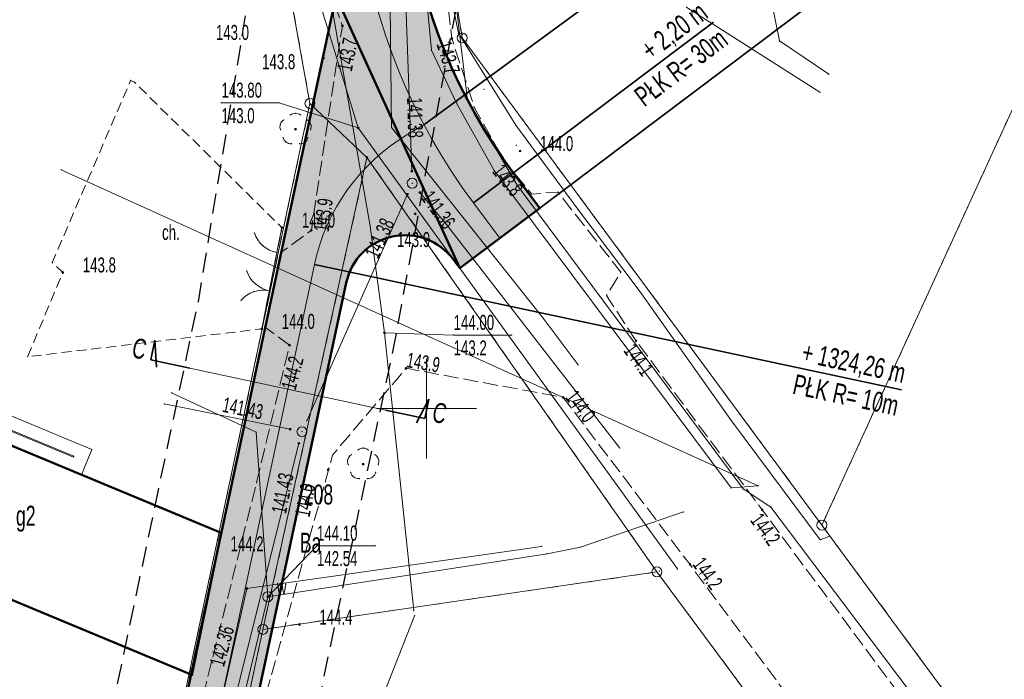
# Model space of a CAD drawing. Extents: x 6456700 to 6518119, y 5963420 to 5980059.
# Tile 113 of 256: x 6512148 to 6512198, y 5965685 to 5965718. Entities that reach past the tile are written whole.
import ezdxf
from ezdxf.enums import TextEntityAlignment as Align

# ---------------------------------------------------------------- set-up
doc = ezdxf.new("R2010")
doc.units = 0
doc.header["$MEASUREMENT"] = 0
for name, pattern in [('L_0_03', [1, 0.5, -0.5]), ('L_0_04', [1.5, 1, -0.5]), ('L_0_52', [1, 0.75, -0.25]), ('L_0_5A', [0.75, 0.5, -0.25])]:
    doc.linetypes.add(name, pattern=pattern)
doc.layers.get('0').update_dxf_attribs({"color": 2, "linetype": 'CONTINUOUS', "lineweight": 5})
for name, color, linetype, lineweight in [('18mm Kreska ciągła', 7, 'CONTINUOUS', 18), ('202_punkt_graniczny', 7, 'CONTINUOUS', 18), ('203_punkt_graniczny', 7, 'CONTINUOUS', 18), ('210_oznaczenie_konturu_uzytku_gruntowego', 96, 'CONTINUOUS', 18), ('211_numer_dzialki_ewidencyjnej', 7, 'CONTINUOUS', 18), ('218_kontur_uzytku_gruntowego', 96, 'L_0_03', 18), ('219_dzialka_ewidencyjna', 7, 'CONTINUOUS', 18), ('312_budynek_ewidencyjny', 7, 'CONTINUOUS', 18), ('312_oznaczenie_budynku_ewidencyjnego_Atr117', 7, 'CONTINUOUS', 18), ('35mm Ciągła', 7, 'CONTINUOUS', 35), ('50mm Kreska ciągła', 7, 'CONTINUOUS', 50), ('9mm Kreska ciągła', 252, 'CONTINUOUS', 9), ('brama', 7, 'CONTINUOUS', 18), ('chodnik', 7, 'CONTINUOUS', 18), ('chodnik_Atr17', 7, 'CONTINUOUS', 18), ('drzewo_lisciaste', 7, 'CONTINUOUS', 18), ('furtka', 7, 'CONTINUOUS', 18), ('jezdnia', 7, 'CONTINUOUS', 18), ('komora_podziemna', 7, 'CONTINUOUS', 18), ('komora_podziemna_Atr17', 7, 'CONTINUOUS', 18), ('ogrodzenie_trwale', 7, 'CONTINUOUS', 18), ('pikieta_naturalna', 7, 'CONTINUOUS', 18), ('pikieta_naturalna_Atr2', 7, 'CONTINUOUS', 18), ('pikieta_naturalna_Atr3', 7, 'CONTINUOUS', 18), ('przewod_elektroenergetyczny_podziemny', 7, 'CONTINUOUS', 18), ('przewod_kanalizacyjny', 7, 'CONTINUOUS', 18), ('przewod_telekomunikacyjny_podziemny', 7, 'CONTINUOUS', 18), ('przewod_wodociagowy', 7, 'CONTINUOUS', 18), ('rzedna', 7, 'CONTINUOUS', 18), ('rzedna_Atr2', 7, 'CONTINUOUS', 18), ('rzedna_Atr3', 7, 'CONTINUOUS', 18), ('siatka_krzyrzy', 7, 'CONTINUOUS', 18), ('studnia_kanalizacyjna', 7, 'CONTINUOUS', 18), ('weranda_lub_ganek', 7, 'CONTINUOUS', 18), ('Zakres', 7, 'CONTINUOUS', 18)]:
    doc.layers.add(name, color=color, linetype=linetype, lineweight=lineweight)
doc.styles.get("Standard").update_dxf_attribs({"font": 'txt', "width": 0.75})
doc.styles.add('Znaczniki', font='GOTHIC.TTF', dxfattribs={"width": 0.7})

# ---------------------------------------------------------------- blocks, each defined once
blk = doc.blocks.new('mdcp_nowa')
at = {"layer": '203_punkt_graniczny', "linetype": 'Continuous', "lineweight": 18}
blk.add_hatch(color=18, dxfattribs=at).paths.add_polyline_path([(6494897.02, 5982162.505, 1), (6494897.02, 5982162.595, 1)])
at = {"layer": 'drzewo_lisciaste', "linetype": 'Continuous', "lineweight": 18}
for points in [[(6494893.45, 5982163.91, 1), (6494893.45, 5982164.01, 1)], [(6494896.83, 5982147.17, 1), (6494896.83, 5982147.27, 1)]]:
    blk.add_hatch(color=94, dxfattribs=at).paths.add_polyline_path(points)
at = {"layer": 'pikieta_naturalna', "linetype": 'Continuous', "lineweight": 18}
for points in [[(6494895.79, 5982169.085, 1), (6494895.79, 5982169.175, 1)], [(6494901.26, 5982168.445, 1), (6494901.26, 5982168.535, 1)], [(6494894.85, 5982167.475, 1), (6494894.85, 5982167.565, 1)], [(6494904.67, 5982162.825, 1), (6494904.67, 5982162.915, 1)], [(6494903.91, 5982162.275, 1), (6494903.91, 5982162.365, 1)], [(6494899.43, 5982159.685, 1), (6494899.43, 5982159.775, 1)], [(6494892.77, 5982158.995, 1), (6494892.77, 5982159.085, 1)], [(6494894.24, 5982158.865, 1), (6494894.24, 5982158.955, 1)], [(6494881.82, 5982156.755, 1), (6494881.82, 5982156.845, 1)], [(6494891.76, 5982153.935, 1), (6494891.76, 5982154.025, 1)], [(6494910.46, 5982153.335, 1), (6494910.46, 5982153.425, 1)], [(6494893.15, 5982153.115, 1), (6494893.15, 5982153.205, 1)], [(6494898.97, 5982151.965, 1), (6494898.97, 5982152.055, 1)], [(6494906.83, 5982150.505, 1), (6494906.83, 5982150.595, 1)], [(6494895.08, 5982146.895, 1), (6494895.08, 5982146.985, 1)], [(6494916.76, 5982144.895, 1), (6494916.76, 5982144.985, 1)], [(6494889.74, 5982143.735, 1), (6494889.74, 5982143.825, 1)], [(6494913.16, 5982142.155, 1), (6494913.16, 5982142.245, 1)], [(6494893.64, 5982139.155, 1), (6494893.64, 5982139.245, 1)], [(6494888.27, 5982136.645, 1), (6494888.27, 5982136.735, 1)]]:
    blk.add_hatch(color=18, dxfattribs=at).paths.add_polyline_path(points)
at = {"layer": 'rzedna', "linetype": 'Continuous', "lineweight": 18}
for points in [[(6494896.58, 5982163.985, 1), (6494896.58, 5982164.075, 1)], [(6494899.26, 5982161.815, 1), (6494899.26, 5982161.905, 1)], [(6494899.04, 5982160.665, 1), (6494899.04, 5982160.755, 1)], [(6494899.66, 5982160.755, 1), (6494899.66, 5982160.845, 1)], [(6494897.89, 5982153.735, 1), (6494897.89, 5982153.825, 1)], [(6494893.18, 5982148.915, 1), (6494893.18, 5982149.005, 1)], [(6494893.62, 5982148.215, 1), (6494893.62, 5982148.305, 1)], [(6494891.01, 5982140.955, 1), (6494891.01, 5982141.045, 1)], [(6494892.06, 5982140.545, 1), (6494892.06, 5982140.635, 1)]]:
    blk.add_hatch(color=18, dxfattribs=at).paths.add_polyline_path(points)
at = {"layer": '202_punkt_graniczny', "color": 7, "linetype": 'Continuous', "lineweight": 18}
for centre in [(6494901.78, 5982168.52), (6494894.17, 5982165.25), (6494919.75, 5982144.17), (6494911.51, 5982141.83), (6494891.82, 5982138.96)]:
    blk.add_circle(centre, 0.25, dxfattribs=at)
at = {"layer": '202_punkt_graniczny'}
for p in [(6494901.78, 5982168.52), (6494894.17, 5982165.25), (6494919.75, 5982144.17), (6494911.51, 5982141.83), (6494891.82, 5982138.96)]:
    blk.add_point(p, dxfattribs=at)
at = {"layer": '203_punkt_graniczny', "color": 7, "linetype": 'Continuous', "lineweight": 18}
blk.add_circle((6494897.02, 5982162.55), 0.045, dxfattribs=at)
at = {"layer": '203_punkt_graniczny'}
blk.add_point((6494897.02, 5982162.55), dxfattribs=at)
at = {"layer": '218_kontur_uzytku_gruntowego', "lineweight": 18, "flags": 128}
for points in [[(6494899.63, 5982181.82), (6494901.78, 5982168.52)], [(6494894.17, 5982165.25), (6494892.83, 5982172.71)], [(6494919.75, 5982144.17), (6494931.32, 5982169.43)], [(6494901.78, 5982168.52), (6494919.75, 5982144.17)], [(6494882.71, 5982111.1), (6494894.17, 5982165.25)], [(6494897.02, 5982162.55), (6494891.82, 5982138.96)], [(6494911.51, 5982141.83), (6494897.02, 5982162.55)], [(6494934.26, 5982124.48), (6494919.75, 5982144.17)], [(6494911.51, 5982141.83), (6494891.82, 5982138.96)], [(6494928.17, 5982119.33), (6494911.51, 5982141.83)], [(6494891.82, 5982138.96), (6494890.23, 5982131.5)]]:
    blk.add_lwpolyline(points, dxfattribs=at)
at = {"layer": '218_kontur_uzytku_gruntowego'}
for p in [(6494901.78, 5982168.52), (6494901.78, 5982168.52), (6494901.78, 5982168.52), (6494901.78, 5982168.52), (6494894.17, 5982165.25), (6494894.17, 5982165.25), (6494894.17, 5982165.25), (6494894.17, 5982165.25), (6494897.02, 5982162.55), (6494897.02, 5982162.55), (6494897.02, 5982162.55), (6494897.02, 5982162.55), (6494919.75, 5982144.17), (6494919.75, 5982144.17), (6494919.75, 5982144.17), (6494919.75, 5982144.17), (6494911.51, 5982141.83), (6494911.51, 5982141.83), (6494911.51, 5982141.83), (6494911.51, 5982141.83), (6494911.51, 5982141.83), (6494911.51, 5982141.83), (6494891.82, 5982138.96), (6494891.82, 5982138.96), (6494891.82, 5982138.96), (6494891.82, 5982138.96), (6494891.82, 5982138.96), (6494891.82, 5982138.96)]:
    blk.add_point(p, dxfattribs=at)
at = {"layer": '219_dzialka_ewidencyjna', "color": 3, "linetype": 'Continuous', "lineweight": 18, "flags": 128}
for points in [[(6494899.63, 5982181.82), (6494901.78, 5982168.52)], [(6494892.83, 5982172.71), (6494894.17, 5982165.25)], [(6494919.75, 5982144.17), (6494931.32, 5982169.43)], [(6494901.78, 5982168.52), (6494919.75, 5982144.17)], [(6494882.71, 5982111.1), (6494894.17, 5982165.25)], [(6494897.02, 5982162.55), (6494894.17, 5982165.25)], [(6494897.02, 5982162.55), (6494891.82, 5982138.96)], [(6494897.02, 5982162.55), (6494911.51, 5982141.83)], [(6494919.75, 5982144.17), (6494934.26, 5982124.48)], [(6494891.82, 5982138.96), (6494911.51, 5982141.83)], [(6494911.51, 5982141.83), (6494928.17, 5982119.33)], [(6494891.82, 5982138.96), (6494880.02, 5982083.73)]]:
    blk.add_lwpolyline(points, dxfattribs=at)
at = {"layer": '219_dzialka_ewidencyjna', "color": 3}
for p in [(6494901.78, 5982168.52), (6494901.78, 5982168.52), (6494894.17, 5982165.25), (6494894.17, 5982165.25), (6494894.17, 5982165.25), (6494897.02, 5982162.55), (6494897.02, 5982162.55), (6494897.02, 5982162.55), (6494919.75, 5982144.17), (6494919.75, 5982144.17), (6494919.75, 5982144.17), (6494911.51, 5982141.83), (6494911.51, 5982141.83), (6494911.51, 5982141.83), (6494891.82, 5982138.96), (6494891.82, 5982138.96), (6494891.82, 5982138.96)]:
    blk.add_point(p, dxfattribs=at)
at = {"layer": '312_budynek_ewidencyjny', "color": 7, "linetype": 'Continuous', "lineweight": 50, "flags": 128}
for points in [[(6494871.78, 5982151.25), (6494889.74, 5982143.78)], [(6494888.27, 5982136.69), (6494869.04, 5982144.69)], [(6494889.74, 5982143.78), (6494888.27, 5982136.69)]]:
    blk.add_lwpolyline(points, dxfattribs=at)
at = {"layer": '312_budynek_ewidencyjny'}
for p in [(6494889.74, 5982143.78), (6494889.74, 5982143.78), (6494888.27, 5982136.69), (6494888.27, 5982136.69)]:
    blk.add_point(p, dxfattribs=at)
at = {"layer": 'brama', "color": 7, "linetype": 'Continuous', "lineweight": 18, "flags": 128}
for points in [[(6494891.76, 5982153.98), (6494892.52, 5982157.79)], [(6494887.08, 5982131.59), (6494888.27, 5982136.69)]]:
    blk.add_lwpolyline(points, dxfattribs=at)
at = {"layer": 'brama', "color": 7, "linetype": 'Continuous', "lineweight": 18}
for centre, start, end in [((6494892.433, 5982157.356), 198.719, 258.719), ((6494891.847, 5982154.414), 78.719, 138.719)]:
    blk.add_arc(centre, 1.5, start, end, dxfattribs=at)
at = {"layer": 'brama'}
for p in [(6494892.52, 5982157.79), (6494891.013, 5982156.875), (6494891.444, 5982156.229), (6494891.365, 5982155.835), (6494892.14, 5982155.885), (6494892.14, 5982155.885), (6494890.719, 5982155.404), (6494891.76, 5982153.98), (6494888.27, 5982136.69)]:
    blk.add_point(p, dxfattribs=at)
at = {"layer": 'chodnik', "color": 7, "linetype": 'L_0_5A', "lineweight": 18, "flags": 128}
blk.add_lwpolyline([(6494880.06, 5982152.59), (6494881.82, 5982156.8), (6494881.29, 5982157.29), (6494885.21, 5982166.4), (6494885.4, 5982166.31), (6494892.77, 5982159.04), (6494892.52, 5982157.79), (6494891.76, 5982153.98)], close=True, dxfattribs=at)
at = {"layer": 'chodnik'}
for p in [(6494885.21, 5982166.4), (6494885.4, 5982166.31), (6494892.77, 5982159.04), (6494892.52, 5982157.79), (6494881.29, 5982157.29), (6494881.82, 5982156.8), (6494891.76, 5982153.98), (6494880.06, 5982152.59)]:
    blk.add_point(p, dxfattribs=at)
at = {"layer": 'drzewo_lisciaste', "color": 94, "linetype": 'Continuous', "lineweight": 18}
for centre in [(6494893.45, 5982163.96), (6494896.83, 5982147.22)]:
    blk.add_circle(centre, 0.05, dxfattribs=at)
at = {"layer": 'drzewo_lisciaste', "color": 94, "linetype": 'Continuous', "lineweight": 13}
for centre, start, end in [((6494893.45, 5982164.36), 49.272, 130.728), ((6494893.07, 5982164.084), 121.308, 202.548), ((6494893.83, 5982164.084), 337.452, 58.692), ((6494893.215, 5982163.636), 193.221, 274.871), ((6494893.685, 5982163.636), 265.129, 346.779), ((6494896.83, 5982147.62), 49.272, 130.728), ((6494896.45, 5982147.344), 121.308, 202.548), ((6494897.21, 5982147.344), 337.452, 58.692), ((6494896.595, 5982146.896), 193.221, 274.871), ((6494897.065, 5982146.896), 265.129, 346.779)]:
    blk.add_arc(centre, 0.4, start, end, dxfattribs=at)
at = {"layer": 'drzewo_lisciaste'}
for p in [(6494893.189, 5982164.663), (6494893.45, 5982164.76), (6494893.711, 5982164.663), (6494892.69, 5982164.208), (6494892.862, 5982164.426), (6494894.038, 5982164.426), (6494894.21, 5982164.208), (6494892.701, 5982163.931), (6494893.45, 5982163.96), (6494894.199, 5982163.931), (6494892.826, 5982163.545), (6494892.98, 5982163.312), (6494893.249, 5982163.237), (6494893.651, 5982163.237), (6494893.92, 5982163.312), (6494894.074, 5982163.545), (6494896.569, 5982147.923), (6494896.83, 5982148.02), (6494897.091, 5982147.923), (6494896.07, 5982147.468), (6494896.242, 5982147.686), (6494897.418, 5982147.686), (6494897.59, 5982147.468), (6494896.081, 5982147.191), (6494896.83, 5982147.22), (6494897.579, 5982147.191), (6494896.206, 5982146.805), (6494896.36, 5982146.572), (6494896.629, 5982146.497), (6494897.031, 5982146.497), (6494897.3, 5982146.572), (6494897.454, 5982146.805)]:
    blk.add_point(p, dxfattribs=at)
at = {"layer": 'furtka', "color": 7, "linetype": 'Continuous', "lineweight": 18, "flags": 128}
blk.add_lwpolyline([(6494892.52, 5982157.79), (6494892.77, 5982159.04)], dxfattribs=at)
at = {"layer": 'furtka', "color": 7, "linetype": 'Continuous', "lineweight": 18}
blk.add_arc((6494892.813, 5982159.261), 1.5, 198.69, 258.69, dxfattribs=at)
at = {"layer": 'furtka'}
for p in [(6494891.392, 5982158.78), (6494892.77, 5982159.04), (6494891.823, 5982158.134), (6494892.519, 5982157.79), (6494892.52, 5982157.79)]:
    blk.add_point(p, dxfattribs=at)
at = {"layer": 'jezdnia', "color": 7, "linetype": 'L_0_52', "lineweight": 18, "flags": 128}
blk.add_lwpolyline([(6494906.64, 5982204.07), (6494902.51, 5982191.42), (6494900.83, 5982182.45), (6494900.46, 5982175.05), (6494901.26, 5982168.49), (6494902.39, 5982165.03), (6494903.91, 5982162.32), (6494905.25, 5982160.72), (6494906.57, 5982160.82), (6494907.19, 5982160), (6494909.71, 5982156.82), (6494908.99, 5982155.65), (6494910.46, 5982153.38), (6494916.76, 5982144.94), (6494937.893, 5982116.515), (6494936.342, 5982111.073), (6494913.16, 5982142.2), (6494906.83, 5982150.55), (6494898.97, 5982152.01), (6494895.3, 5982147.67), (6494891.95, 5982135.64), (6494888.64, 5982134.89), (6494891.5, 5982146.29), (6494893.15, 5982153.16), (6494891.97, 5982154.04), (6494892.72, 5982157.79), (6494894.24, 5982158.91), (6494895.79, 5982169.13), (6494894.29, 5982173.33), (6494895.64, 5982177.43), (6494896.84, 5982181.98), (6494898.4, 5982189.84), (6494901.9, 5982203.21), (6494906.14, 5982216.99), (6494910.48, 5982216.25)], close=True, dxfattribs=at)
at = {"layer": 'jezdnia'}
for p in [(6494895.79, 5982169.13), (6494901.26, 5982168.49), (6494902.39, 5982165.03), (6494903.91, 5982162.32), (6494905.25, 5982160.72), (6494906.57, 5982160.82), (6494907.19, 5982160), (6494894.24, 5982158.91), (6494892.72, 5982157.79), (6494909.71, 5982156.82), (6494908.99, 5982155.65), (6494891.97, 5982154.04), (6494910.46, 5982153.38), (6494893.15, 5982153.16), (6494898.97, 5982152.01), (6494906.83, 5982150.55), (6494895.3, 5982147.67), (6494891.5, 5982146.29), (6494916.76, 5982144.94), (6494913.16, 5982142.2)]:
    blk.add_point(p, dxfattribs=at)
at = {"layer": 'komora_podziemna', "color": 5, "linetype": 'Continuous', "lineweight": 13}
blk.add_circle((6494892.06, 5982140.59), 0.25, dxfattribs=at)
at = {"layer": 'komora_podziemna'}
blk.add_point((6494892.06, 5982140.59), dxfattribs=at)
at = {"layer": 'ogrodzenie_trwale'}
for p in [(6494901.8, 5982168.71), (6494894.88, 5982167.8), (6494902.87, 5982165.95), (6494904.49, 5982163.15), (6494906.57, 5982160.82), (6494892.77, 5982159.04), (6494891.76, 5982153.98), (6494889.74, 5982143.78), (6494911.63, 5982141.88), (6494893.64, 5982139.2)]:
    blk.add_point(p, dxfattribs=at)
at = {"layer": 'pikieta_naturalna', "color": 7, "linetype": 'Continuous', "lineweight": 18}
for centre in [(6494895.79, 5982169.13), (6494901.26, 5982168.49), (6494894.85, 5982167.52), (6494904.67, 5982162.87), (6494903.91, 5982162.32), (6494899.43, 5982159.73), (6494892.77, 5982159.04), (6494894.24, 5982158.91), (6494881.82, 5982156.8), (6494891.76, 5982153.98), (6494910.46, 5982153.38), (6494893.15, 5982153.16), (6494898.97, 5982152.01), (6494906.83, 5982150.55), (6494895.08, 5982146.94), (6494916.76, 5982144.94), (6494889.74, 5982143.78), (6494913.16, 5982142.2), (6494893.64, 5982139.2), (6494888.27, 5982136.69)]:
    blk.add_circle(centre, 0.045, dxfattribs=at)
at = {"layer": 'pikieta_naturalna'}
for p in [(6494895.79, 5982169.13), (6494901.26, 5982168.49), (6494894.85, 5982167.52), (6494904.67, 5982162.87), (6494903.91, 5982162.32), (6494899.43, 5982159.73), (6494892.77, 5982159.04), (6494894.24, 5982158.91), (6494881.82, 5982156.8), (6494891.76, 5982153.98), (6494910.46, 5982153.38), (6494893.15, 5982153.16), (6494898.97, 5982152.01), (6494906.83, 5982150.55), (6494895.08, 5982146.94), (6494916.76, 5982144.94), (6494889.74, 5982143.78), (6494913.16, 5982142.2), (6494893.64, 5982139.2), (6494888.27, 5982136.69)]:
    blk.add_point(p, dxfattribs=at)
at = {"layer": 'przewod_elektroenergetyczny_podziemny', "color": 1, "linetype": 'Continuous', "lineweight": 18, "flags": 128}
for points in [[(6494893.89, 5982172.74), (6494895.24, 5982173.8), (6494901.29, 5982171.69), (6494902.05, 5982165.42), (6494904.53, 5982161.16), (6494915.81, 5982145.98), (6494917.2, 5982145.07), (6494934.43, 5982122.21), (6494934.47, 5982120.15), (6494935.82, 5982118.44), (6494938.169, 5982117.481)], [(6494893.89, 5982172.74), (6494895.24, 5982173.8), (6494901.08, 5982171.29), (6494901.59, 5982168.76), (6494904.45, 5982164.16), (6494907.51, 5982160.03), (6494910.62, 5982155.89), (6494915.23, 5982149.39), (6494919.67, 5982143.44), (6494920.14, 5982143.62)], [(6494893.89, 5982172.74), (6494895.24, 5982173.8), (6494895.34, 5982169.61), (6494897.18, 5982159.11), (6494897.89, 5982153.78), (6494899.36, 5982139.9)], [(6494912.53, 5982141.98), (6494896.58, 5982164.03), (6494894.06, 5982172.25)], [(6494852.6, 5982093.88), (6494858.5, 5982096.47), (6494881.43, 5982106.55), (6494887.59, 5982108.35), (6494891.55, 5982120.94), (6494892.43, 5982121.59), (6494895.31, 5982129.26), (6494899.4, 5982139.64)]]:
    blk.add_lwpolyline(points, dxfattribs=at)
at = {"layer": 'przewod_elektroenergetyczny_podziemny'}
for p in [(6494901.59, 5982168.76), (6494902.05, 5982165.42), (6494904.45, 5982164.16), (6494896.58, 5982164.03), (6494904.53, 5982161.16), (6494907.51, 5982160.03), (6494897.18, 5982159.11), (6494910.62, 5982155.89), (6494897.89, 5982153.78), (6494915.23, 5982149.39), (6494915.81, 5982145.98), (6494917.2, 5982145.07), (6494919.67, 5982143.44), (6494920.14, 5982143.62), (6494912.53, 5982141.98), (6494899.36, 5982139.9), (6494899.4, 5982139.64)]:
    blk.add_point(p, dxfattribs=at)
at = {"layer": 'przewod_kanalizacyjny', "color": 34, "linetype": 'Continuous', "lineweight": 18, "flags": 128}
for points in [[(6494899.26, 5982161.86), (6494898.77, 5982175.39)], [(6494899.04, 5982160.71), (6494894.01, 5982149.39)], [(6494899.66, 5982160.8), (6494901, 5982159.19), (6494909.65, 5982148.02)], [(6494893.18, 5982148.96), (6494886.89, 5982150.23)], [(6494893.62, 5982148.26), (6494877, 5982081.81)], [(6494874.85, 5982069.31), (6494891.01, 5982141), (6494905.74, 5982143.11)]]:
    blk.add_lwpolyline(points, dxfattribs=at)
at = {"layer": 'przewod_kanalizacyjny'}
for p in [(6494899.26, 5982161.86), (6494899.04, 5982160.71), (6494899.66, 5982160.8), (6494901, 5982159.19), (6494886.89, 5982150.23), (6494894.01, 5982149.39), (6494893.18, 5982148.96), (6494893.62, 5982148.26), (6494909.65, 5982148.02), (6494905.74, 5982143.11), (6494891.01, 5982141)]:
    blk.add_point(p, dxfattribs=at)
at = {"layer": 'przewod_telekomunikacyjny_podziemny', "color": 30, "linetype": 'Continuous', "lineweight": 18, "flags": 128}
for points in [[(6494901.62, 5982190.73), (6494900.43, 5982185.82), (6494899.32, 5982177.51), (6494900.24, 5982167.91), (6494901.5, 5982165.27), (6494903.37, 5982161.9), (6494915.21, 5982146.03), (6494916.57, 5982146.14)], [(6494920.09, 5982166.71), (6494917.63, 5982168.37), (6494914.62, 5982183.24), (6494913.51, 5982185.29), (6494901.62, 5982190.73)], [(6494881.74, 5982161.93), (6494916.57, 5982146.14)]]:
    blk.add_lwpolyline(points, dxfattribs=at)
at = {"layer": 'przewod_telekomunikacyjny_podziemny'}
for p in [(6494917.63, 5982168.37), (6494900.24, 5982167.91), (6494920.09, 5982166.71), (6494901.5, 5982165.27), (6494881.74, 5982161.93), (6494903.37, 5982161.9), (6494915.21, 5982146.03), (6494916.57, 5982146.14), (6494916.57, 5982146.14)]:
    blk.add_point(p, dxfattribs=at)
at = {"layer": 'przewod_wodociagowy', "color": 5, "linetype": 'Continuous', "lineweight": 18, "flags": 128}
for points in [[(6494907.57, 5982152.18), (6494905.83, 5982154.51), (6494898.25, 5982164.04), (6494898.06, 5982180.83), (6494903.98, 5982205.49), (6494905.04, 5982209.28), (6494911.31, 5982228.37), (6494914.05, 5982237.38), (6494923.22, 5982259.63), (6494928.59, 5982272.81), (6494941.25, 5982299.9), (6494937.3, 5982301.7), (6494937.02, 5982301.82)], [(6494919.65, 5982165.81), (6494912.09, 5982170.64), (6494915.37, 5982177.73), (6494917.35, 5982181.02), (6494919.11, 5982185.43), (6494903.3, 5982192.27)], [(6494887.26, 5982150.79), (6494891.49, 5982148.81), (6494892.06, 5982140.59)], [(6494912.84, 5982144.83), (6494907.69, 5982143.07), (6494906.02, 5982142.74), (6494892.06, 5982140.59)], [(6494892.06, 5982140.59), (6494877.83, 5982080.71), (6494875.47, 5982069.24), (6494867.82, 5982032.34), (6494861.63, 5982003.58), (6494849.58, 5981948.68), (6494837.65, 5981892.5), (6494825.12, 5981834.8), (6494813.48, 5981780.79), (6494801.71, 5981726.67), (6494790.16, 5981673.27), (6494780.64, 5981628.68), (6494769.72, 5981575.76), (6494760.13, 5981528.44), (6494749.03, 5981474.44), (6494737.27, 5981416.53), (6494726.02, 5981361.28), (6494715.35, 5981309.09), (6494713.3, 5981298.99), (6494710.89, 5981224.49)]]:
    blk.add_lwpolyline(points, dxfattribs=at)
at = {"layer": 'przewod_wodociagowy'}
for p in [(6494919.65, 5982165.81), (6494898.25, 5982164.04), (6494905.83, 5982154.51), (6494907.57, 5982152.18), (6494887.26, 5982150.79), (6494891.49, 5982148.81), (6494912.84, 5982144.83), (6494907.69, 5982143.07), (6494906.02, 5982142.74), (6494892.06, 5982140.59), (6494892.06, 5982140.59), (6494892.06, 5982140.59)]:
    blk.add_point(p, dxfattribs=at)
at = {"layer": 'rzedna', "color": 7, "linetype": 'Continuous', "lineweight": 18}
for centre in [(6494896.58, 5982164.03), (6494899.26, 5982161.86), (6494899.04, 5982160.71), (6494899.66, 5982160.8), (6494897.89, 5982153.78), (6494893.18, 5982148.96), (6494893.62, 5982148.26), (6494891.01, 5982141), (6494892.06, 5982140.59)]:
    blk.add_circle(centre, 0.045, dxfattribs=at)
at = {"layer": 'rzedna'}
for p in [(6494896.58, 5982164.03), (6494899.26, 5982161.86), (6494899.04, 5982160.71), (6494899.66, 5982160.8), (6494897.89, 5982153.78), (6494893.18, 5982148.96), (6494893.62, 5982148.26), (6494891.01, 5982141), (6494892.06, 5982140.59)]:
    blk.add_point(p, dxfattribs=at)
at = {"layer": 'rzedna_Atr2', "color": 7, "linetype": 'Continuous', "lineweight": 18, "flags": 128}
for points in [[(6494896.58, 5982164.03), (6494892.63, 5982165.28), (6494889.75, 5982165.28)], [(6494897.89, 5982153.78), (6494901.35, 5982153.67), (6494904.257, 5982153.67)], [(6494892.06, 5982140.59), (6494894.52, 5982143.14), (6494897.437, 5982143.14)]]:
    blk.add_lwpolyline(points, dxfattribs=at)
at = {"layer": 'rzedna_Atr2'}
for p in [(6494889.75, 5982165.28), (6494892.63, 5982165.28), (6494896.58, 5982164.03), (6494897.89, 5982153.78), (6494901.35, 5982153.67), (6494904.257, 5982153.67), (6494894.52, 5982143.14), (6494897.437, 5982143.14), (6494892.06, 5982140.59)]:
    blk.add_point(p, dxfattribs=at)
at = {"layer": 'siatka_krzyrzy', "linetype": 'Continuous', "lineweight": 18, "flags": 128}
for points in [[(6494900, 5982147.5), (6494900, 5982152.5)], [(6494897.5, 5982150), (6494902.5, 5982150)]]:
    blk.add_lwpolyline(points, dxfattribs=at)
at = {"layer": 'studnia_kanalizacyjna', "color": 34, "linetype": 'Continuous', "lineweight": 13}
for centre in [(6494899.28, 5982161.26), (6494893.77, 5982148.84)]:
    blk.add_circle(centre, 0.25, dxfattribs=at)
at = {"layer": 'studnia_kanalizacyjna'}
for p in [(6494899.28, 5982161.26), (6494893.77, 5982148.84)]:
    blk.add_point(p, dxfattribs=at)
at = {"layer": 'weranda_lub_ganek', "color": 7, "linetype": 'Continuous', "lineweight": 18, "flags": 128}
for points in [[(6494882.75, 5982146.69), (6494876.9, 5982149.12), (6494877.42, 5982150.38), (6494883.27, 5982147.95)], [(6494882.349, 5982147.568), (6494877.804, 5982149.454), (6494877.821, 5982149.502), (6494882.366, 5982147.616)]]:
    blk.add_lwpolyline(points, close=True, dxfattribs=at)
at = {"layer": 'weranda_lub_ganek'}
for p in [(6494883.27, 5982147.95), (6494882.349, 5982147.568), (6494882.366, 5982147.616), (6494882.75, 5982146.69)]:
    blk.add_point(p, dxfattribs=at)
at = {"layer": 'Zakres', "linetype": 'L_0_04', "lineweight": 25, "flags": 128}
blk.add_lwpolyline([(6495113.77, 5985050.22), (6495121.12, 5984877.07), (6495125.76, 5984757.87), (6495129.89, 5984649.81), (6495141.08, 5984611.3), (6495145.77, 5984544.53), (6495147.36, 5984487.27), (6495157.22, 5984392.07), (6495162.95, 5984387.45), (6495180.24, 5984384.16), (6495229.5, 5984386.61), (6495251.65, 5984373.41), (6495258.77, 5984357.12), (6495255.44, 5984330.44), (6495250.77, 5984304.39), (6495252.21, 5984282.78), (6495255.46, 5984256.45), (6495254.94, 5984238.25), (6495266.4, 5984211), (6495277.24, 5984182.33), (6495294.2, 5984133.19), (6495300.94, 5984095.37), (6495313.24, 5984037.69), (6495317.44, 5983978.18), (6495300.35, 5983922.18), (6495282.35, 5983883.38), (6495266.21, 5983862.23), (6495242.03, 5983839.67), (6495211.11, 5983816.86), (6495158.26, 5983772.66), (6495130.6, 5983651.16), (6495116.31, 5983543.43), (6495129.51, 5983346.73), (6495134.58, 5983264.71), (6495139.64, 5983186.97), (6495193.25, 5983077.94), (6495199.2, 5983041.97), (6495206.23, 5983026), (6495208.96, 5983004.88), (6495202.27, 5982979.48), (6495202.42, 5982950.13), (6495209.35, 5982897.38), (6495215.97, 5982850.34), (6495228.6, 5982809.97), (6495226.85, 5982778.82), (6495225.04, 5982750.56), (6495220.26, 5982723.37), (6495226.54, 5982679.97), (6495206.06, 5982669.48), (6495192.68, 5982657.71), (6495184.57, 5982648.65), (6495174.78, 5982624.58), (6495164.23, 5982604.61), (6495150.7, 5982588.3), (6495137.69, 5982582.43), (6495118.26, 5982573.75), (6495100.35, 5982558.42), (6495090.36, 5982544.99), (6495075.87, 5982519.06), (6495060.83, 5982499.68), (6495049.41, 5982485.49), (6495035.07, 5982459.7), (6495006.7, 5982406.64), (6494980.89, 5982351.84), (6494944.35, 5982293.29), (6494925.72, 5982250.11), (6494905.2, 5982190.37), (6494898.43, 5982153.5), (6494879.51, 5982063.89), (6494864.14, 5981992.66), (6494816.93, 5981768.61), (6494777.79, 5981577.7), (6494739.84, 5981394.72), (6494718.65, 5981297.89), (6494716.45, 5981237.31), (6494738.62, 5981208.21), (6494776.48, 5981173.06), (6494817.16, 5981137.44), (6494847.63, 5981109.8), (6494877.39, 5981077.08), (6494912.75, 5981030.55), (6494916.06, 5981014.71), (6494903.86, 5980957.01), (6494916.13, 5980953.51), (6494892.32, 5980927.59), (6494850.7, 5980858.8), (6494806.81, 5980779.89), (6494785.1, 5980753.49), (6494715.22, 5980723.29), (6494679.96, 5980686.78), (6494651.35, 5980651.29), (6494549.14, 5980683.24), (6494511.84, 5980659.66), (6494443.61, 5980630.33), (6494428.78, 5980598.6), (6494431.58, 5980579.46), (6494420.56, 5980549.76), (6494416.45, 5980528.2), (6494403.86, 5980507.16), (6494388.89, 5980482.96), (6494365.32, 5980407.99), (6494335.67, 5980315.15), (6494332.29, 5980297.41), (6494335.1, 5980278.18), (6494347.25, 5980254.84), (6494336.79, 5980250.09), (6494300.04, 5980271.34), (6494320.8, 5980301.43), (6494336.81, 5980349.17), (6494344.85, 5980380.92), (6494360.85, 5980437.13), (6494374.18, 5980476.38), (6494386.14, 5980498.84), (6494403.02, 5980528.52), (6494411.33, 5980563.19), (6494420.84, 5980586.25), (6494420.25, 5980601.11), (6494434.95, 5980635.94), (6494446.75, 5980644.99), (6494465.77, 5980647.27), (6494513.02, 5980669.46), (6494507.85, 5980679.68), (6494547.89, 5980705.83), (6494570.06, 5980691.34), (6494636.17, 5980669.05), (6494706.14, 5980756.86), (6494742.78, 5980772.58), (6494798.53, 5980814.27), (6494826.12, 5980867.97), (6494849.57, 5980908.6), (6494845.35, 5980942.01), (6494853.94, 5980970.83), (6494891.08, 5980960.54), (6494890.11, 5980965.73), (6494903.94, 5981025.69), (6494869.98, 5981070.3), (6494770.97, 5981160.58), (6494728.18, 5981200.64), (6494706.13, 5981229.56), (6494707.94, 5981299.75), (6494728.84, 5981398.1), (6494767.06, 5981580.19), (6494806.17, 5981770.55), (6494854.36, 5981994.76), (6494869.73, 5982065.97), (6494888.61, 5982155.44), (6494891.67, 5982173.95), (6494895.82, 5982197.45), (6494916.38, 5982253.72), (6494935.47, 5982297.95), (6494954.97, 5982331.67), (6494972.09, 5982356.64), (6494997.76, 5982411.14), (6495026.29, 5982464.48), (6495041.09, 5982491.09), (6495052.99, 5982505.88), (6495067.51, 5982524.6), (6495081.94, 5982550.43), (6495092.99, 5982565.28), (6495112.86, 5982582.29), (6495133.59, 5982591.55), (6495144.48, 5982596.46), (6495155.87, 5982610.19), (6495165.7, 5982628.8), (6495175.96, 5982654.03), (6495185.62, 5982664.83), (6495200.4, 5982677.82), (6495212.49, 5982688.04), (6495209.64, 5982723.43), (6495215.22, 5982750.57), (6495216.87, 5982779.54), (6495218.31, 5982809.31), (6495206.86, 5982847.92), (6495199.44, 5982894.74), (6495192.11, 5982948.71), (6495190.16, 5982979.24), (6495183.47, 5983075.16), (6495129.79, 5983184.34), (6495124.6, 5983264.07), (6495119.53, 5983346.09), (6495106.27, 5983543.75), (6495120.74, 5983652.9), (6495148.75, 5983779.42), (6495204.15, 5983826.04), (6495273.41, 5983889.36), (6495288.53, 5983927.42), (6495300.83, 5983964.69), (6495303.91, 5983980.14), (6495301.32, 5984039.55), (6495291.1, 5984093.63), (6495284.5, 5984130.67), (6495267.84, 5984178.93), (6495257.12, 5984207.3), (6495244.96, 5984236.19), (6495244.79, 5984255.42), (6495242.25, 5984281.97), (6495240.71, 5984304.95), (6495245.55, 5984331.94), (6495248.51, 5984355.64), (6495243.77, 5984366.47), (6495226.98, 5984376.47), (6495179.54, 5984374.12), (6495158.61, 5984378.09), (6495147.7, 5984386.91), (6495137.38, 5984486.61), (6495135.78, 5984544.04), (6495131.18, 5984609.54), (6495119.95, 5984648.2), (6495115.76, 5984757.49), (6495111.12, 5984876.67), (6495103.73, 5985050.93), (6495109.36, 5985081.73), (6495120.41, 5985085.88)], close=True, dxfattribs=at)
at = {"layer": 'Zakres'}
for p in [(6494888.61, 5982155.44), (6494898.43, 5982153.5)]:
    blk.add_point(p, dxfattribs=at)
at = {"layer": '210_oznaczenie_konturu_uzytku_gruntowego', "lineweight": 20, "width": 0.66}
blk.add_text('Ba', height=1, dxfattribs=at).set_placement((6494893.66, 5982143.79), align=Align.TOP_LEFT)
at = {"layer": '211_numer_dzialki_ewidencyjnej', "color": 7, "lineweight": 20, "width": 0.66}
blk.add_text('208', height=1, dxfattribs=at).set_placement((6494893.86, 5982146.2), align=Align.TOP_LEFT)
at = {"layer": '312_oznaczenie_budynku_ewidencyjnego_Atr117', "color": 7, "lineweight": 20, "width": 0.66}
blk.add_text('g2', height=1, dxfattribs=at).set_placement((6494879.48, 5982145.14), align=Align.TOP_LEFT)
at = {"layer": 'chodnik_Atr17', "color": 7, "lineweight": 15, "width": 0.66}
blk.add_text('ch.', height=0.75, dxfattribs=at).set_placement((6494886.78, 5982159.18), align=Align.TOP_LEFT)
at = {"layer": 'komora_podziemna_Atr17', "color": 7, "lineweight": 15, "width": 0.66}
blk.add_text('w', height=0.75, dxfattribs=at).set_placement((6494892.519, 5982141.45), align=Align.TOP_LEFT)
at = {"layer": 'pikieta_naturalna_Atr2', "color": 7, "lineweight": 15, "width": 0.66}
for s, rotation, p in [('143.7', 79.1, (6494895.52, 5982166.95)), ('143.7', 287.2, (6494901.2, 5982168.44)), ('143.8', 308.6, (6494903.83, 5982162.3)), ('143.9', 82.6, (6494894.36, 5982158.9)), ('143.9', 350.3, (6494899.08, 5982152.81)), ('144.1', 306.3, (6494910.41, 5982153.33)), ('144.2', 75.4, (6494892.72, 5982151.07)), ('144.0', 307.5, (6494907.49, 5982151)), ('144.0', 79.5, (6494893.41, 5982144.67)), ('144.2', 306.4, (6494916.74, 5982144.85)), ('144.2', 306.5, (6494913.85, 5982142.65))]:
    blk.add_text(s, height=0.75, rotation=rotation, dxfattribs=at).set_placement(p, align=Align.TOP_LEFT)
for s, p in [('143.8', (6494891.78, 5982167.71)), ('144.0', (6494905.67, 5982163.62)), ('144.0', (6494893.77, 5982159.79)), ('143.9', (6494898.52, 5982158.82)), ('143.8', (6494882.82, 5982157.55)), ('144.0', (6494892.76, 5982154.73)), ('144.2', (6494890.2, 5982143.61)), ('144.4', (6494894.64, 5982139.95))]:
    blk.add_text(s, height=0.75, dxfattribs=at).set_placement(p, align=Align.TOP_LEFT)
at = {"layer": 'pikieta_naturalna_Atr3', "color": 7, "lineweight": 15, "width": 0.66}
for s, rotation, p in [('143.7', 79.1, (6494895.52, 5982166.95)), ('143.7', 287.2, (6494901.2, 5982168.44)), ('143.8', 308.6, (6494903.83, 5982162.3)), ('143.9', 82.6, (6494894.36, 5982158.9)), ('143.9', 350.3, (6494899.08, 5982152.81)), ('144.1', 306.3, (6494910.41, 5982153.33)), ('144.2', 75.4, (6494892.72, 5982151.07)), ('144.0', 307.5, (6494907.49, 5982151)), ('144.2', 306.4, (6494916.74, 5982144.85)), ('144.2', 306.5, (6494913.85, 5982142.65))]:
    blk.add_text(s, height=0.75, rotation=rotation, dxfattribs=at).set_placement(p, align=Align.TOP_LEFT)
at = {"layer": 'rzedna_Atr2', "color": 7, "lineweight": 15, "width": 0.66}
for s, p in [('143.80', (6494889.75, 5982166.288)), ('144.00', (6494901.35, 5982154.678)), ('144.10', (6494894.52, 5982144.147))]:
    blk.add_text(s, height=0.75, dxfattribs=at).set_placement(p, align=Align.TOP_LEFT)
for s, rotation, p in [('141.38', 271.7, (6494899.77, 5982165.563)), ('141.36', 306.2, (6494900.295, 5982160.973)), ('141.38', 65.2, (6494896.879, 5982157.754)), ('141.43', 348.8, (6494889.896, 5982150.576)), ('141.43', 79, (6494892.234, 5982144.843)), ('142.36', 75, (6494889.146, 5982137.244))]:
    blk.add_text(s, height=0.75, rotation=rotation, dxfattribs=at).set_placement(p, align=Align.TOP_LEFT)
at = {"layer": 'rzedna_Atr3', "color": 7, "lineweight": 15, "width": 0.66}
for s, p in [('143.0', (6494889.47, 5982169.173)), ('143.0', (6494889.75, 5982165.013)), ('143.2', (6494901.35, 5982153.402)), ('142.54', (6494894.52, 5982142.872))]:
    blk.add_text(s, height=0.75, dxfattribs=at).set_placement(p, align=Align.TOP_LEFT)

msp = doc.modelspace()

# ---------------------------------------------------------------- block references
at = {"linetype": 'ByBlock'}
msp.add_blockref('mdcp_nowa', (17268.786, -16450.998), dxfattribs=at)

# ---------------------------------------------------------------- next in the draw order: hatches: boundary and pattern name
at = {"layer": '9mm Kreska ciągła'}
h = msp.add_hatch(dxfattribs=at)
h.set_pattern_fill('SAND_AND_LIME', color=4, scale=0.1)
h.set_pattern_definition([(37.5, (6512163.41104, 5965706.02106), (-0.006803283, 0.208096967), [0, -0.16416, 0, -0.1836, 0, -0.1755]), (7.5, (6512163.41104, 5965706.02106), (0.19113588, 0.30479178), [0, -0.08856, 0, -0.14796, 0, -0.0567]), (-32.5, (6512163.2782, 5965706.02106), (0.33632732, 0.00061118), [0, -0.054, 0, -0.1944, 0, -0.2538]), (-42.5, (6512163.2782, 5965706.02106), (0.32466167, 0.09478896), [0, -0.027, 0, -0.12744, 0, -0.1458])])
edge = h.paths.add_edge_path()
edge.add_line((6512494.454, 5966351.121), (6512492.815, 5966327.914))
edge.add_arc((6512641.445, 5966317.419), 149, 175.96099, 178.25385)
edge.add_line((6512492.514, 5966321.96), (6512491.933, 5966302.891))
edge.add_arc((6512440.957, 5966304.445), 51, 348.133, 358.2538, ccw=False)
edge.add_line((6512490.867, 5966293.957), (6512486.741, 5966274.321))
edge.add_arc((6512500.441, 5966271.442), 14, 168.133, 189.6608)
edge.add_line((6512486.64, 5966269.093), (6512490.395, 5966247.035))
edge.add_line((6512490.395, 5966247.035), (6512490.607, 5966245.791))
edge.add_arc((6512474.833, 5966243.106), 16, 357.4133, 369.6608, ccw=False)
edge.add_line((6512490.817, 5966242.384), (6512490.724, 5966240.322))
edge.add_arc((6512474.74, 5966241.044), 16, 304.6947, 357.4133, ccw=False)
edge.add_line((6512483.848, 5966227.889), (6512479.157, 5966224.642))
edge.add_arc((6512563.968, 5966102.134), 149, 124.69475, 128.17467)
edge.add_line((6512471.877, 5966219.268), (6512459.798, 5966209.771))
edge.add_arc((6512468.451, 5966198.766), 14, 128.1747, 146.5283)
edge.add_line((6512456.773, 5966206.487), (6512454.137, 5966202.499))
edge.add_arc((6512536.718, 5966147.898), 99, 146.52826, 150.19331)
edge.add_line((6512450.815, 5966197.109), (6512447.264, 5966190.909))
edge.add_arc((6512533.167, 5966141.699), 99, 150.19331, 155.56334)
edge.add_line((6512443.035, 5966182.654), (6512432.867, 5966160.275))
edge.add_arc((6512409.196, 5966171.031), 26, 321.1758, 335.5633, ccw=False)
edge.add_line((6512429.452, 5966154.731), (6512421.621, 5966145))
edge.add_arc((6512409.156, 5966155.031), 16, 309.5931, 321.1758, ccw=False)
edge.add_line((6512419.353, 5966142.701), (6512410.592, 5966135.455))
edge.add_arc((6512400.395, 5966147.785), 16, 291.7201, 309.5931, ccw=False)
edge.add_line((6512406.316, 5966132.921), (6512399.28, 5966130.118))
edge.add_arc((6512417.414, 5966084.597), 49, 111.7201, 118.6787)
edge.add_line((6512393.899, 5966127.586), (6512378.766, 5966119.308))
edge.add_arc((6512390.283, 5966098.252), 24, 118.6787, 130.9764)
edge.add_line((6512374.545, 5966116.372), (6512369.458, 5966111.954))
edge.add_arc((6512385.196, 5966093.834), 24, 130.9764, 144.2474)
edge.add_line((6512365.719, 5966107.857), (6512360.498, 5966100.604))
edge.add_arc((6512392.148, 5966077.817), 39, 144.2474, 151.7186)
edge.add_line((6512357.804, 5966096.296), (6512346.179, 5966074.69))
edge.add_arc((6512310.073, 5966094.116), 41, 323.54, 331.7186, ccw=False)
edge.add_line((6512343.048, 5966069.751), (6512332.977, 5966056.12))
edge.add_arc((6512291.959, 5966086.427), 51, 314.8687, 323.54, ccw=False)
edge.add_line((6512327.939, 5966050.283), (6512325.436, 5966047.791))
edge.add_arc((6512381.169, 5965991.802), 79, 134.86874, 142.03498)
edge.add_line((6512318.887, 5966040.401), (6512317.812, 5966039.024))
edge.add_arc((6512348.559, 5966015.032), 39, 142.035, 151.9019)
edge.add_line((6512314.155, 5966033.4), (6512307.014, 5966020.024))
edge.add_arc((6512085.596, 5966138.241), 251, 330.1315, 331.90193, ccw=False)
edge.add_line((6512303.256, 5966013.24), (6512293.172, 5965995.681))
edge.add_arc((6512509.097, 5965871.676), 249, 150.1315, 153.31422)
edge.add_line((6512286.62, 5965983.501), (6512270.802, 5965952.031))
edge.add_arc((6512493.279, 5965840.205), 249, 153.31422, 155.41165)
edge.add_line((6512266.858, 5965943.813), (6512249.846, 5965906.636))
edge.add_arc((6512203.471, 5965927.857), 51, 325.4005, 335.4117, ccw=False)
edge.add_line((6512245.451, 5965898.897), (6512232.463, 5965880.07))
edge.add_arc((6512313.954, 5965823.854), 99, 145.40047, 150.15364)
edge.add_line((6512228.085, 5965873.124), (6512213.877, 5965848.362))
edge.add_arc((6512299.746, 5965799.092), 99, 150.15364, 156.12969)
edge.add_line((6512209.214, 5965839.154), (6512198.858, 5965815.752))
edge.add_arc((6512518.006, 5965674.523), 349, 156.12969, 156.8073)
edge.add_line((6512197.211, 5965811.968), (6512194.929, 5965806.643))
edge.add_arc((6512331.888, 5965747.963), 149, 156.8073, 160.58951)
edge.add_line((6512191.357, 5965797.481), (6512178.615, 5965761.319))
edge.add_arc((6511941.881, 5965844.735), 251, 339.22463, 340.58951, ccw=False)
edge.add_line((6512176.561, 5965755.704), (6512169.456, 5965736.976))
edge.add_arc((6512195.168, 5965727.222), 27.5, 159.2246, 216.7393)
edge.add_line((6512173.13, 5965710.772), (6512174.444, 5965709.012))
edge.add_line((6512174.444, 5965709.012), (6512170.437, 5965706.021))
edge.add_line((6512170.437, 5965706.021), (6512164.212, 5965719.71))
edge.add_arc((6512161.212, 5965719.741), 3, 359.4073, 370.8714)
edge.add_arc((6512205.039, 5965728.159), 41.628, 165.2606, 190.8714, ccw=False)
edge.add_line((6512164.781, 5965738.75), (6512171.886, 5965757.477))
edge.add_arc((6511941.881, 5965844.735), 246, 339.22463, 340.58951)
edge.add_line((6512173.899, 5965762.981), (6512186.641, 5965799.143))
edge.add_arc((6512331.888, 5965747.963), 154, 156.8073, 160.58951, ccw=False)
edge.add_line((6512190.333, 5965808.612), (6512192.615, 5965813.937))
edge.add_arc((6512518.006, 5965674.523), 354, 156.12969, 156.8073, ccw=False)
edge.add_line((6512194.286, 5965817.775), (6512204.642, 5965841.178))
edge.add_arc((6512299.746, 5965799.092), 104, 150.15364, 156.12969, ccw=False)
edge.add_line((6512209.541, 5965850.851), (6512223.749, 5965875.613))
edge.add_arc((6512313.954, 5965823.854), 104, 145.40047, 150.15364, ccw=False)
edge.add_line((6512228.348, 5965882.91), (6512241.335, 5965901.737))
edge.add_arc((6512203.471, 5965927.857), 46, 325.4005, 335.4117)
edge.add_line((6512245.3, 5965908.717), (6512262.312, 5965945.894))
edge.add_arc((6512493.279, 5965840.205), 254, 153.31422, 155.41165, ccw=False)
edge.add_line((6512266.334, 5965954.276), (6512282.153, 5965985.747))
edge.add_arc((6512509.097, 5965871.676), 254, 150.1315, 153.31422, ccw=False)
edge.add_line((6512288.836, 5965998.171), (6512298.92, 5966015.73))
edge.add_arc((6512085.596, 5966138.241), 246, 330.1315, 331.90193)
edge.add_line((6512302.603, 5966022.379), (6512309.745, 5966035.755))
edge.add_arc((6512348.559, 5966015.032), 44, 142.035, 151.9019, ccw=False)
edge.add_line((6512313.87, 5966042.1), (6512314.945, 5966043.477))
edge.add_arc((6512381.169, 5965991.802), 84, 134.86874, 142.03498, ccw=False)
edge.add_line((6512321.909, 5966051.335), (6512324.411, 5966053.826))
edge.add_arc((6512291.959, 5966086.427), 46, 314.8687, 323.54)
edge.add_line((6512328.955, 5966059.091), (6512339.027, 5966072.722))
edge.add_arc((6512310.073, 5966094.116), 36, 323.54, 331.7186)
edge.add_line((6512341.776, 5966077.059), (6512353.4, 5966098.665))
edge.add_arc((6512392.148, 5966077.817), 44, 144.2474, 151.7186, ccw=False)
edge.add_line((6512356.44, 5966103.526), (6512361.662, 5966110.778))
edge.add_arc((6512385.196, 5966093.834), 29, 130.9764, 144.2474, ccw=False)
edge.add_line((6512366.18, 5966115.728), (6512371.267, 5966120.147))
edge.add_arc((6512390.283, 5966098.252), 29, 118.6787, 130.9764, ccw=False)
edge.add_line((6512376.366, 5966123.695), (6512391.499, 5966131.972))
edge.add_arc((6512417.414, 5966084.597), 54, 111.7201, 118.6787, ccw=False)
edge.add_line((6512397.43, 5966134.763), (6512404.466, 5966137.566))
edge.add_arc((6512400.395, 5966147.785), 11, 291.7201, 309.5931)
edge.add_line((6512407.405, 5966139.308), (6512409.544, 5966141.077))
edge.add_line((6512409.544, 5966141.077), (6512412.36, 5966140.811))
edge.add_line((6512412.36, 5966140.811), (6512417.441, 5966145.013))
edge.add_arc((6512409.156, 5966155.031), 13, 309.5931, 321.1758)
edge.add_line((6512419.284, 5966146.881), (6512427.115, 5966156.612))
edge.add_arc((6512409.196, 5966171.031), 23, 321.1758, 335.5633)
edge.add_line((6512430.135, 5966161.516), (6512434.645, 5966171.44))
edge.add_line((6512434.645, 5966171.44), (6512440.928, 5966185.268))
edge.add_line((6512440.928, 5966185.268), (6512439.963, 5966187.841))
edge.add_arc((6512668.213, 5966069.673), 257.025, 151.22581, 152.62894, ccw=False)
edge.add_line((6512442.925, 5966193.394), (6512446.477, 5966199.594))
edge.add_arc((6512536.718, 5966147.898), 104, 146.52826, 150.19331, ccw=False)
edge.add_line((6512449.966, 5966205.257), (6512452.602, 5966209.244))
edge.add_arc((6512468.451, 5966198.766), 19, 128.1747, 146.5283, ccw=False)
edge.add_line((6512456.708, 5966213.702), (6512468.787, 5966223.198))
edge.add_arc((6512563.968, 5966102.134), 154, 124.69475, 128.17467, ccw=False)
edge.add_line((6512476.311, 5966228.753), (6512481.002, 5966232))
edge.add_arc((6512474.74, 5966241.044), 11, 304.6947, 357.4133)
edge.add_line((6512485.729, 5966240.548), (6512485.822, 5966242.609))
edge.add_arc((6512474.833, 5966243.106), 11, 357.4133, 369.6608)
edge.add_line((6512485.677, 5966244.952), (6512485.4, 5966246.584))
edge.add_line((6512485.4, 5966246.584), (6512485.465, 5966247.035))
edge.add_line((6512485.465, 5966247.035), (6512481.305, 5966271.715))
edge.add_line((6512481.305, 5966271.715), (6512486.925, 5966298.805))
edge.add_line((6512486.925, 5966298.805), (6512487.695, 5966325.335))
edge.add_line((6512487.695, 5966325.335), (6512488.895, 5966340.485))
edge.add_line((6512488.895, 5966340.485), (6512488.714, 5966340.814))
edge.add_line((6512488.714, 5966340.814), (6512489.699, 5966354.77))
edge.add_line((6512489.699, 5966354.77), (6512494.454, 5966351.121))
h = msp.add_hatch(dxfattribs=at)
h.set_pattern_fill('SAND_AND_LIME', color=4, scale=0.1)
h.set_pattern_definition([(37.5, (6506978.44693, 5965466.5146), (-0.0068032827, 0.208096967), [0, -0.16416, 0, -0.1836, 0, -0.1755]), (7.5, (6506978.44693, 5965466.5146), (0.191135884, 0.304791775), [0, -0.08856, 0, -0.14796, 0, -0.0567]), (-32.5, (6506978.3141, 5965466.5146), (0.336327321, 0.000611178), [0, -0.054, 0, -0.1944, 0, -0.2538]), (-42.5, (6506978.3141, 5965466.5146), (0.324661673, 0.094788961), [0, -0.027, 0, -0.12744, 0, -0.1458])])
h.paths.add_polyline_path([(6512110.549, 5965467.143), (6512123.051, 5965526.497, -0.000754), (6512129.304, 5965555.993), (6512164.146, 5965719.115, 0.050063), (6512164.212, 5965719.71), (6512170.437, 5965706.021), (6512170.11, 5965706.459, 0.64448), (6512164.772, 5965705.291), (6512132.727, 5965555.262, 0.000754), (6512126.476, 5965525.776), (6512113.974, 5965466.422), (6512110.549, 5965467.143)])

# ---------------------------------------------------------------- next in the draw order: linework, layer by layer
at = {"layer": '18mm Kreska ciągła', "color": 4, "ltscale": 0.1}
for points in [[(6512268.568, 5965953.153, 0.009152), (6512264.585, 5965944.854), (6512247.573, 5965907.677, -0.04371), (6512243.393, 5965900.317), (6512230.406, 5965881.49, 0.020743), (6512225.917, 5965874.369), (6512211.709, 5965849.606, 0.026081), (6512206.928, 5965840.166), (6512196.572, 5965816.764, 0.002957), (6512194.913, 5965812.952), (6512192.631, 5965807.628, 0.016505), (6512188.999, 5965798.312), (6512176.257, 5965762.15, -0.005955), (6512174.223, 5965756.591), (6512167.118, 5965737.863, 0.25636), (6512171.127, 5965709.276), (6512172.44, 5965707.517)], [(6512168.646, 5965713.182), (6512167.854, 5965712.712, 0.209217), (6512163.177, 5965706.2), (6512131.016, 5965555.627, 0.000754), (6512124.763, 5965526.137), (6511981.952, 5964848.133, 0.046783), (6511981.208, 5964841.64), (6511980.073, 5964786.562, 0.193797), (6511985.368, 5964772.589), (6512012.531, 5964743.143, 0.025742), (6512030.868, 5964725.211), (6512140.209, 5964628.776, -0.068261), (6512158.093, 5964608.042), (6512174.467, 5964582.799, -0.215922), (6512178.786, 5964554.241), (6512162.669, 5964497.166, 0.284572), (6512165.572, 5964487.044), (6512166.371, 5964486.319)]]:
    msp.add_lwpolyline(points, format="xyb", dxfattribs=at)
at = {"layer": '35mm Ciągła'}
for p, q in [((6512168.651, 5965713.176), (6512192.824, 5965730.943)), ((6512172.44, 5965707.516), (6512196.437, 5965725.594)), ((6512171.127, 5965709.276), (6512183.125, 5965718.315)), ((6512163.177, 5965706.2), (6512192.515, 5965699.933)), ((6512155.001, 5965701.434), (6512155.211, 5965702.412)), ((6512155.211, 5965702.412), (6512155.289, 5965701.071)), ((6512156.956, 5965701.015), (6512155.001, 5965701.434)), ((6512168.899, 5965699.475), (6512168.278, 5965698.285)), ((6512168.689, 5965698.498), (6512168.899, 5965699.475)), ((6512166.734, 5965698.917), (6512168.689, 5965698.498))]:
    msp.add_line(p, q, dxfattribs=at)
at = {"layer": '35mm Ciągła', "lineweight": 5}
msp.add_line((6512156.956, 5965701.015), (6512166.734, 5965698.917), dxfattribs=at)
at = {"layer": '50mm Kreska ciągła', "color": 5, "ltscale": 0.1}
for points in [[(6512270.802, 5965952.031, 0.009152), (6512266.858, 5965943.813), (6512249.846, 5965906.636, -0.04371), (6512245.451, 5965898.897), (6512232.463, 5965880.07, 0.020743), (6512228.085, 5965873.124), (6512213.877, 5965848.362, 0.026081), (6512209.214, 5965839.154), (6512198.858, 5965815.752, 0.002957), (6512197.211, 5965811.968), (6512194.929, 5965806.643, 0.016505), (6512191.357, 5965797.481), (6512178.615, 5965761.319, -0.005955), (6512176.561, 5965755.704), (6512169.456, 5965736.976, 0.25636), (6512173.13, 5965710.772), (6512174.444, 5965709.012), (6512170.437, 5965706.021), (6512164.212, 5965719.71)], [(6512164.781, 5965738.75, 0.112216), (6512164.158, 5965720.307, -0.100378), (6512164.146, 5965719.115), (6512129.304, 5965555.993)], [(6512132.727, 5965555.262), (6512164.772, 5965705.291, -0.64448), (6512170.11, 5965706.459), (6512170.437, 5965706.021)]]:
    msp.add_lwpolyline(points, format="xyb", dxfattribs=at)

# ---------------------------------------------------------------- next in the draw order: texts
at = {"layer": '18mm Kreska ciągła', "char_height": 1, "attachment_point": 6, "style": 'Znaczniki'}
for s, insert, rotation in [('+ 2,20 m\\PPŁK R= 30m', (6512183.125, 5965718.315), 36.992), ('+ 1324,26 m\\PPŁK R= 10m', (6512192.515, 5965699.933), 347.9411)]:
    msp.add_mtext(s, dxfattribs=dict(at, insert=insert, rotation=rotation))
at = {"layer": '35mm Ciągła', "char_height": 1, "width": 1.41349, "rotation": 347.8918, "style": 'Znaczniki'}
for insert, attachment_point in [((6512154.209, 5965702.556), 1), ((6512169.872, 5965699.196), 3)]:
    msp.add_mtext('C', dxfattribs=dict(at, insert=insert, attachment_point=attachment_point))

doc.saveas('drawing.dxf')
